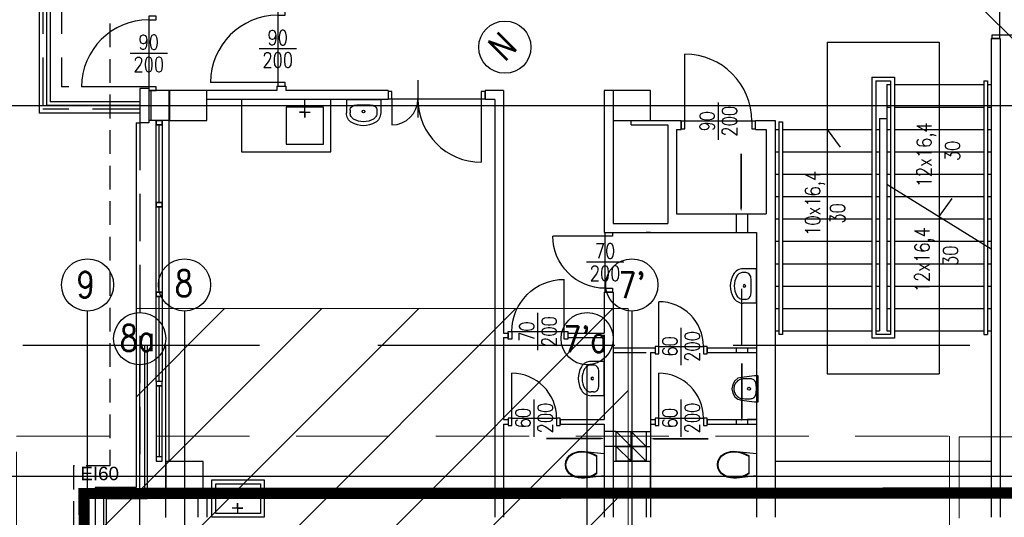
# Model space of a CAD drawing. Header units: centimetres. Extents: x -228435 to 111511, y -89367 to 428125.
# Tile 139 of 216: x -72750 to -59545, y 102300 to 108972. Entities that reach past the tile are written whole.
import ezdxf
from ezdxf.enums import TextEntityAlignment as Align

# ---------------------------------------------------------------- set-up
doc = ezdxf.new("R2010")
doc.units = ezdxf.units.CM
doc.header["$LTSCALE"] = 50
for name, pattern in [('Balustrady$0$DASHED', [0.75, 0.5, -0.25]), ('DASHDOT2', [12.7, 6.35, -3.175, 0, -3.175]), ('DIVIDE', [31.75, 12.7, -6.35, 0, -6.35, 0, -6.35]), ('HIDDEN', [9.525, 6.35, -3.175])]:
    doc.linetypes.add(name, pattern=pattern)
doc.layers.get('0').update_dxf_attribs({"color": 8})
for name, color, linetype in [('ARCH_ETAPOWANIE', 8, 'DIVIDE'), ('ARCH_INFO_ETYK_DRZWI_IST', 8, 'Continuous'), ('ARCH_INFO_ODPORNOŚĆ OGNIOWA', 8, 'Continuous'), ('ARCH_INFO_OPISY_IST', 8, 'Continuous'), ('ARCH_INFO_OSIE_IST', 8, 'DASHDOT2'), ('ARCH_INFO_OSIE_OPISY_IST', 8, 'Continuous'), ('ARCH_INFO_SCHODY_IST', 8, 'Continuous'), ('ARCH_MUROWANE_IST', 8, 'Continuous'), ('ARCH_NIEWIDOK_IST', 8, 'HIDDEN'), ('ARCH_OTWORY_WENTYLACJA_IST', 8, 'Continuous'), ('ARCH_SCHODY_IST', 8, 'Continuous'), ('ARCH_WIDOK_IST', 8, 'Continuous'), ('ARCH_WYPOSAŻENIE_SANITARNE_IST', 8, 'Continuous'), ('ARCH_ŚLUSARKA_DRZWI_IST', 8, 'Continuous'), ('ARCH_ŚLUSARKA_OKNA_IST', 8, 'Continuous'), ('ARCH_ŻELBET_IST', 8, 'Continuous'), ('Osie rzutów$0$ARCH_INFO_OSIE_OPISY_IST', 8, 'Continuous')]:
    doc.layers.add(name, color=color, linetype=linetype)
doc.layers.add('ARCH_WIDOK', color=8, linetype='Continuous', lineweight=13)
doc.styles.add('Arial', font='ARIAL.TTF')
doc.styles.add('ROMANS-250-CM', font='romans.shx', dxfattribs={"width": 0.8, "height": 50})
doc.styles.add('ROMANS-50-CM', font='romans.shx', dxfattribs={"width": 0.8, "height": 10})

# ---------------------------------------------------------------- blocks, each defined once
blk = doc.blocks.new('DRZWI60')
at = {"color": 0}
blk.add_line((-30, 0), (-30, 60), dxfattribs=at)
at = {"color": 0, "lineweight": -3}
for p, q in [((0, -25), (0, 25)), ((-30, 0), (30, 0))]:
    blk.add_line(p, q, dxfattribs=at)
for points in [[(-35, -10), (-30, -10), (-30, 0), (-35, 0)], [(30, -10), (35, -10), (35, 0), (30, 0)]]:
    blk.add_lwpolyline(points, close=True, dxfattribs=at)
blk.add_arc((-30, 0), 60, 0, 90, dxfattribs=at)
blk = doc.blocks.new('kibel wiszący')
at = {"ltscale": 0.3}
for p, q in [((-15, 43), (-16.6, 39)), ((-14.2, 42.6), (-15.8, 38.8)), ((-12.3, 46.8), (-15, 43)), ((-11.8, 46.2), (-14.2, 42.6)), ((-8.8, 49.7), (-12.3, 46.8)), ((-8.4, 49), (-11.8, 46.2)), ((-4.6, 51.6), (-8.8, 49.7)), ((-4.4, 50.8), (-8.4, 49)), ((0, 52.2), (-4.6, 51.6)), ((0, 51.4), (-4.4, 50.8)), ((4.6, 51.6), (0, 52.2)), ((4.4, 50.8), (0, 51.4)), ((8.4, 49), (4.4, 50.8)), ((8.8, 49.7), (4.6, 51.6)), ((11.8, 46.2), (8.4, 49)), ((12.3, 46.8), (8.8, 49.7)), ((14.2, 42.6), (11.8, 46.2)), ((15, 43), (12.3, 46.8)), ((15.8, 38.8), (14.2, 42.6)), ((16.6, 39), (15, 43)), ((-17.6, 34.9), (-18.1, 30.7)), ((-18.1, 30.7), (-17.9, 26.5)), ((-17.9, 26.5), (-17.2, 22.2)), ((-17.9, 26.5), (-15.1, 0)), ((-16.6, 39), (-17.6, 34.9)), ((-16.8, 34.8), (-17.3, 30.7)), ((-17.3, 30.7), (-17.1, 26.6)), ((-17.1, 26.6), (-16.4, 22.3)), ((-15.8, 38.8), (-16.8, 34.8)), ((15.1, 0), (17.9, 26.5)), ((16.8, 34.8), (15.8, 38.8)), ((16.4, 22.3), (17.1, 26.6)), ((17.6, 34.9), (16.6, 39)), ((17.3, 30.7), (16.8, 34.8)), ((17.1, 26.6), (17.3, 30.7)), ((17.2, 22.2), (17.9, 26.5)), ((18.1, 30.7), (17.6, 34.9)), ((17.9, 26.5), (18.1, 30.7)), ((-17.2, 22.2), (-16, 18.1)), ((-16.4, 22.3), (-15.1, 18.1)), ((-16, 18.1), (-14.3, 14.1)), ((-15.1, 18.1), (-13.4, 14.1)), ((-14.3, 14.1), (-12.2, 10.3)), ((-13.4, 14.1), (-11.3, 10.3)), ((11.3, 10.3), (13.4, 14.1)), ((12.2, 10.3), (14.3, 14.1)), ((13.4, 14.1), (15.2, 18.1)), ((14.3, 14.1), (16, 18.1)), ((15.2, 18.1), (16.4, 22.3)), ((16, 18.1), (17.2, 22.2)), ((-12.2, 10.3), (12.2, 10.3))]:
    blk.add_line(p, q, dxfattribs=at)
at = {"ltscale": 3}
blk.add_line((-15.1, 0), (15.1, 0), dxfattribs=at)
blk = doc.blocks.new('umywalka')
at = {"ltscale": 0.3}
for p, q in [((0, -23), (0, 23)), ((0, 23), (17.8, 23)), ((14.3, 18), (17.8, 18)), ((7.2, -9.1), (7.2, 9.1)), ((7.2, 9.1), (7.2, 9.1)), ((0, -23), (17.8, -23)), ((14.3, -18), (17.8, -18))]:
    blk.add_line(p, q, dxfattribs=at)
for points in [[(7.2, 9.1), (7.3, 10.8), (7.7, 12.5), (8.4, 14), (9.3, 15.4), (10.3, 16.5), (11.5, 17.3), (12.9, 17.8), (14.3, 18)], [(17.8, 23), (19.8, 22.9), (21.7, 22.5), (23.6, 21.9), (25.4, 21), (27, 20), (28.4, 18.7), (29.7, 17.3), (30.8, 15.7)], [(17.8, 18), (19.1, 17.9), (20.3, 17.7), (21.5, 17.3), (22.6, 16.7), (23.7, 16.1), (24.6, 15.3), (25.4, 14.4), (26.1, 13.3)], [(26.1, 13.3), (27.7, 10.2), (28.8, 6.9), (29.5, 3.5), (29.7, 0), (29.5, -3.5), (28.8, -6.9), (27.7, -10.2), (26.1, -13.3)], [(30.8, 15.7), (32.6, 12), (33.9, 8.1), (34.7, 4.1), (35, 0), (34.7, -4.1), (33.9, -8.1), (32.6, -12), (30.8, -15.7)], [(14.3, -18), (12.9, -17.8), (11.5, -17.3), (10.3, -16.5), (9.3, -15.4), (8.4, -14), (7.7, -12.5), (7.3, -10.8), (7.2, -9.1)], [(26.1, -13.3), (25.4, -14.4), (24.6, -15.3), (23.7, -16.1), (22.6, -16.7), (21.5, -17.3), (20.3, -17.7), (19.1, -17.9), (17.8, -18)], [(30.8, -15.7), (29.7, -17.3), (28.4, -18.7), (27, -20), (25.4, -21), (23.6, -21.9), (21.7, -22.5), (19.8, -22.9), (17.8, -23)]]:
    blk.add_lwpolyline(points, dxfattribs=at)
blk.add_circle((16.1, 0), 1.75, dxfattribs=at)
blk = doc.blocks.new('KLM_Poziom_0$0$M_BATH_TOIL_3D URINAL - BOWL_P')
at = {"color": 0, "linetype": 'ByBlock', "lineweight": -2}
blk.add_lwpolyline([(0, -17.5), (5, -17.5), (22.4, -15.2), (27.1, -14.1), (31.3, -10.8), (34, -5.9), (35, 0), (34, 5.9), (31.3, 10.8), (27.1, 14.1), (22.4, 15.2), (5, 17.5), (0, 17.5)], close=True, dxfattribs=at)
blk.add_lwpolyline([(21.8, -13.1, 0.041948), (24, -12.5, 0.055141), (26.3, -11.3, 0.048624), (28.5, -9.5, 0.049619), (30.2, -7.5, 0.049556), (31.5, -5.2, 0.049867), (32.2, -2.6, 0.049959), (32.5, 0, 0.049959), (32.2, 2.6, 0.049867), (31.5, 5.2, 0.049556), (30.2, 7.5, 0.049619), (28.5, 9.5, 0.048624), (26.3, 11.3, 0.055141), (24, 12.5, 0.041948), (21.8, 13.1, 0.011975), (13.8, 13.5, 0.042106), (10, 13.4, 0.066431), (7.8, 12.9, 0.050995), (5.8, 11.9, 0.080215), (4.8, 11, 0.019094), (4.2, 10.2, 0.027547), (3.9, 9.6, 0.030792), (3.4, 8.7, 0.020957), (2.9, 7.2, 0.047941), (2.5, 4.8, 0.023967), (2.2, 0, 0.023967), (2.5, -4.8, 0.047941), (2.9, -7.2, 0.020957), (3.4, -8.7, 0.030792), (3.9, -9.6, 0.027547), (4.2, -10.2, 0.019094), (4.8, -11, 0.080215), (5.8, -11.9, 0.050995), (7.8, -12.9, 0.066431), (10, -13.4, 0.042106), (13.8, -13.5, 0.011975)], format="xyb", close=True, dxfattribs=at)
blk.add_circle((12.1, 0), 2, dxfattribs=at)
blk = doc.blocks.new('DRZWI70')
blk.add_line((-35, 0), (-35, 70))
at = {"lineweight": -3}
for p, q in [((0, -25), (0, 25)), ((35, 0), (-35, 0))]:
    blk.add_line(p, q, dxfattribs=at)
for points in [[(-40, -10), (-35, -10), (-35, 0), (-40, 0)], [(35, -10), (40, -10), (40, 0), (35, 0)]]:
    blk.add_lwpolyline(points, close=True, dxfattribs=at)
blk.add_arc((-35, 0), 70, 0, 90, dxfattribs=at)
blk = doc.blocks.new('DRZWI90')
blk.add_line((-45, 0), (-45, 90))
at = {"lineweight": -3}
for p, q in [((0, -25), (0, 25)), ((45, 0), (-45, 0))]:
    blk.add_line(p, q, dxfattribs=at)
for points in [[(-50, -10), (-45, -10), (-45, 0), (-50, 0)], [(45, -10), (50, -10), (50, 0), (45, 0)]]:
    blk.add_lwpolyline(points, close=True, dxfattribs=at)
blk.add_arc((-45, 0), 90, 0, 90, dxfattribs=at)
blk = doc.blocks.new('Osie rzutów')
at = {"layer": 'ARCH_INFO_OSIE_IST', "ltscale": 10}
for p, q in [((9351.6, 19222.2), (5514.5, 15385)), ((9775.9, 18797.9), (6114.5, 15136.5)), ((5124.7, 16417.5), (6407.4, 15134.7)), ((4436, 15282.1), (6438, 15282.1)), ((4930, 12255), (4930, 15006.6)), ((5060, 15006.6), (5060, 14319.7)), ((5660, 15006.6), (5660, 14319.7)), ((5000, 12255), (5000, 14934.6)), ((5600, 12255), (5600, 14934.6)), ((4323.7, 14785), (7599.1, 14785))]:
    blk.add_line(p, q, dxfattribs=at)
at = {"layer": 'ARCH_INFO_OSIE_OPISY_IST'}
for centre in [(5489.7, 15360.3), (4930, 15041.6), (5060, 15041.6), (5660, 15041.6), (5000, 14969.6), (5000, 14969.6), (5600, 14969.6)]:
    blk.add_circle(centre, 35, dxfattribs=at)
at = {"layer": 'ARCH_INFO_OSIE_OPISY_IST', "style": 'ROMANS-250-CM', "width": 0.8}
blk.add_text('N', height=35, rotation=45, dxfattribs=at).set_placement((5489.3, 15340.2))
for s, p in [('9', (4915.4, 15024.5)), ('8a', (4973.4, 14952.9)), ("7'a", (5568.1, 14951.3))]:
    blk.add_text(s, height=35, dxfattribs=at).set_placement(p)
for s, p in [('8', (5059.2, 15043.8)), ("7'", (5660, 15041.2))]:
    blk.add_text(s, height=35, dxfattribs=at).set_placement(p, align=Align.MIDDLE_CENTER)

msp = doc.modelspace()

# ---------------------------------------------------------------- hatches: boundary and pattern name
at = {"layer": 'ARCH_WIDOK'}
h = msp.add_hatch(dxfattribs=at)
h.set_pattern_fill('ANSI31', color=256, scale=290, style=0)
h.set_pattern_definition([(45, (-121140, -45000), (-651.0686, 651.0686), [])])
h.paths.add_polyline_path([(-71740, 89100), (-71740, 102700), (-71190, 102700), (-71190, 105100), (-64590, 105100), (-64590, 89100)])

# ---------------------------------------------------------------- linework, layer by layer
at = {"linetype": 'Balustrady$0$DASHED', "lineweight": 20, "ltscale": 50, "elevation": -5670}
for points in [[(-72793.23015, 103386.995), (-60279.68964, 103386.995), (-60279.68964, 88803.4603), (-72793.23015, 88803.4603)], [(-60148.44509, 103381.54967), (-52512.19391, 103381.54967), (-52512.19391, 76041.09133), (-60148.44509, 76041.09133)]]:
    msp.add_lwpolyline(points, close=True, dxfattribs=at)
at = {"layer": 'ARCH_ETAPOWANIE', "ltscale": 10, "const_width": 150, "elevation": 630}
msp.add_lwpolyline([(-32748.04041, 102637.86797), (-71890, 102620.1903), (-71740, 89900), (-59190, 89900), (-59190, 71200), (-71590, 71200), (-71590, 58800), (-65060, 58800), (-65060, 57540), (-63050, 57540), (-63050, -5675.91583)], dxfattribs=at)
at = {"layer": 'ARCH_INFO_OPISY_IST', "elevation": 630}
for points in [[(-63074.8351, 107178.04782, 20, 20, 0), (-63074.8351, 106707.31648, 150, 0, 0), (-63074.8351, 106402.08122, 0, 0, 0)], [(-63067.82283, 105367.57325, 20, 20, 0), (-63067.82283, 104896.84191, 150, 0, 0), (-63067.82283, 104591.60664, 0, 0, 0)], [(-63065.36088, 104363.48252, 20, 20, 0), (-63065.36088, 103892.75118, 150, 0, 0), (-63065.36088, 103587.51592, 0, 0, 0)], [(-65685.56868, 103357.30158, 20, 20, 0), (-65214.83734, 103357.30158, 150, 0, 0), (-64909.60208, 103357.30158, 0, 0, 0)], [(-63513.63547, 103353.53797, 20, 20, 0), (-63984.36682, 103353.53797, 150, 0, 0), (-64289.60208, 103353.53797, 0, 0, 0)]]:
    msp.add_lwpolyline(points, format="xyseb", dxfattribs=at)
at = {"layer": 'ARCH_INFO_SCHODY_IST'}
for p, q in [((-61919.60208, 108671.70333, 630), (-61919.60208, 104223.06491, 630)), ((-61919.60208, 108671.70333, 630), (-60419.60208, 108671.70333, 630)), ((-60419.60208, 108671.70333, 630), (-60419.60208, 104223.06491, 630)), ((-61919.60208, 107500.96067, 630), (-61745.60139, 107261.7287, 630)), ((-60419.60208, 106334.52983, 630), (-60245.60139, 106573.7618, 630)), ((-61919.60208, 104223.06491, 630), (-60419.60208, 104223.06491, 630))]:
    msp.add_line(p, q, dxfattribs=at)
at = {"layer": 'ARCH_MUROWANE_IST', "ltscale": 4}
for p, q in [((-59719.60208, 108720.96067, 630), (-59599.60208, 108720.96067, 630)), ((-59719.60208, 108720.96067, 630), (-59719.60208, 102300.96067, 630)), ((-59599.60208, 108720.96067, 630), (-59599.60208, 102300.96067, 630)), ((-71019.60208, 108050.96067, 630), (-71139.60208, 108050.96067, 630)), ((-71139.60208, 108050.96067, 630), (-71139.60208, 107590.96067, 630)), ((-71019.60208, 108050.96067, 630), (-71019.60208, 107590.96067, 630)), ((-69299.60208, 108080.96067, 630), (-69179.60208, 108080.96067, 630)), ((-69299.60208, 108080.96067, 630), (-69299.60208, 108020.96067, 630)), ((-69179.60208, 108080.96067, 630), (-69179.60208, 108020.96067, 630)), ((-70739.20415, 108020.96067, 630), (-71019.60208, 108020.96067, 630)), ((-70989.60208, 108020.96067, 630), (-70989.60208, 107620.96067, 630)), ((-70749.60208, 108020.96067, 630), (-70749.60208, 107620.96067, 630)), ((-69299.60208, 108020.96067, 630), (-70239.20415, 108020.96067, 630)), ((-67809.60208, 107900.96067, 630), (-70239.20415, 107900.96067, 630)), ((-67809.60208, 108020.96067, 630), (-69179.60208, 108020.96067, 630)), ((-67809.60208, 108020.96067, 630), (-67809.60208, 107900.96067, 630)), ((-66259.60208, 108020.96067, 630), (-66509.60208, 108020.96067, 630)), ((-66509.60208, 108020.96067, 630), (-66509.60208, 107900.96067, 630)), ((-66379.60208, 107900.96067, 630), (-66509.60208, 107900.96067, 630)), ((-66379.60208, 107900.96067, 630), (-66379.60208, 102300.96067, 630)), ((-66259.60208, 108020.96067, 630), (-66259.60208, 104770.96067, 630)), ((-64909.60208, 108020.96067, 630), (-64909.60208, 106120.96067, 630)), ((-64789.60208, 108020.96067, 630), (-64909.60208, 108020.96067, 630)), ((-71019.60208, 107590.96067, 630), (-71139.60208, 107590.96067, 630)), ((-70739.20415, 107620.96067, 630), (-71019.60208, 107620.96067, 630)), ((-64789.60208, 107620.96067, 630), (-64789.60208, 106240.96067, 630)), ((-64549.60208, 107620.96067, 630), (-63879.60208, 107620.96067, 630)), ((-64549.60208, 107560.96067, 630), (-64549.60208, 107620.96067, 630)), ((-64549.60208, 107560.96067, 630), (-64059.60208, 107560.96067, 630)), ((-64059.60208, 107560.96067, 630), (-64059.60208, 106240.96067, 630)), ((-63939.60208, 107500.96067, 630), (-63939.60208, 106370.96067, 630)), ((-63939.60208, 107500.96067, 630), (-63879.60208, 107500.96067, 630)), ((-63879.60208, 107500.96067, 630), (-63879.60208, 107620.96067, 630)), ((-62879.60208, 107500.96067, 630), (-62879.60208, 107620.96067, 630)), ((-62879.60208, 107620.96067, 630), (-62619.60208, 107620.96067, 630)), ((-62879.60208, 107500.96067, 630), (-62739.60208, 107500.96067, 630)), ((-62739.60208, 107500.96067, 630), (-62739.60208, 106370.96067, 630)), ((-62619.60208, 107620.96067, 630), (-62619.60208, 102300.96067, 630)), ((-63939.60208, 106370.96067, 630), (-62739.60208, 106370.96067, 630)), ((-63139.60208, 106370.96067, 630), (-63139.60208, 106120.96067, 630)), ((-62989.60208, 106370.96067, 630), (-62989.60208, 106120.96067, 630)), ((-64789.60208, 106240.96067, 630), (-64059.60208, 106240.96067, 630)), ((-64909.60208, 106120.96067, 630), (-62869.60208, 106120.96067, 630)), ((-64289.60208, 106120.96067, 630), (-64349.60208, 106120.96067, 630)), ((-62869.60208, 106120.96067, 630), (-62869.60208, 102300.96067, 630)), ((-64909.60208, 105320.96067, 630), (-64789.60208, 105320.96067, 630)), ((-64909.60208, 105320.96067, 630), (-64909.60208, 104770.96067, 630)), ((-64789.60208, 105320.96067, 630), (-64789.60208, 102300.96067, 630)), ((-66259.60208, 104770.96067, 630), (-66199.60208, 104770.96067, 630)), ((-66259.60208, 104770.96067, 630), (-66199.60208, 104770.96067, 630)), ((-66259.60208, 104770.96067, 630), (-66199.60208, 104770.96067, 630)), ((-66199.60208, 104770.96067, 630), (-66199.60208, 104710.96067, 630)), ((-65399.60208, 104770.96067, 630), (-65399.60208, 104710.96067, 630)), ((-65399.60208, 104770.96067, 630), (-64909.60208, 104770.96067, 630)), ((-62519.60208, 104800.96067, 630), (-62519.60208, 104750.96067, 630)), ((-66259.60208, 104710.96067, 630), (-66199.60208, 104710.96067, 630)), ((-66259.60208, 104710.96067, 630), (-66199.60208, 104710.96067, 630)), ((-66259.60208, 104710.96067, 630), (-66259.60208, 103610.96067, 630)), ((-65399.60208, 104710.96067, 630), (-64909.60208, 104710.96067, 630)), ((-64909.60208, 104710.96067, 630), (-64909.60208, 103610.96067, 630)), ((-64789.60208, 104570.96067, 630), (-64229.60208, 104570.96067, 630)), ((-64789.60208, 104510.96067, 630), (-64349.60208, 104510.96067, 630)), ((-64289.60208, 104510.96067, 630), (-64229.60208, 104510.96067, 630)), ((-64289.60208, 104510.96067, 630), (-64289.60208, 102300.96067, 630)), ((-64289.60208, 104510.96067, 630), (-64229.60208, 104510.96067, 630)), ((-64229.60208, 104570.96067, 630), (-64229.60208, 104510.96067, 630)), ((-63529.60208, 104570.96067, 630), (-63529.60208, 104510.96067, 630)), ((-63529.60208, 104570.96067, 630), (-62869.60208, 104570.96067, 630)), ((-63529.60208, 104510.96067, 630), (-62869.60208, 104510.96067, 630)), ((-63139.60208, 104570.96067, 630), (-63139.60208, 104510.96067, 630)), ((-62989.60208, 104570.96067, 630), (-62989.60208, 104510.96067, 630)), ((-66259.60208, 103610.96067, 630), (-66199.60208, 103610.96067, 630)), ((-66259.60208, 103610.96067, 630), (-66199.60208, 103610.96067, 630)), ((-66259.60208, 103550.96067, 630), (-66199.60208, 103550.96067, 630)), ((-66259.60208, 103550.96067, 630), (-66259.60208, 102300.96067, 630)), ((-66199.60208, 103610.96067, 630), (-66199.60208, 103550.96067, 630)), ((-65499.60208, 103610.96067, 630), (-65499.60208, 103550.96067, 630)), ((-65499.60208, 103610.96067, 630), (-64909.60208, 103610.96067, 630)), ((-65499.60208, 103550.96067, 630), (-64909.60208, 103550.96067, 630)), ((-64909.60208, 103550.96067, 630), (-64909.60208, 102300.96067, 630)), ((-64289.60208, 103610.96067, 630), (-64229.60208, 103610.96067, 630)), ((-64289.60208, 103610.96067, 630), (-64229.60208, 103610.96067, 630)), ((-64289.60208, 103550.96067, 630), (-64229.60208, 103550.96067, 630)), ((-64229.60208, 103610.96067, 630), (-64229.60208, 103550.96067, 630)), ((-63529.60208, 103610.96067, 630), (-63529.60208, 103550.96067, 630)), ((-63529.60208, 103610.96067, 630), (-62869.60208, 103610.96067, 630)), ((-63529.60208, 103550.96067, 630), (-62869.60208, 103550.96067, 630)), ((-63139.60208, 103610.96067, 630), (-63139.60208, 103550.96067, 630)), ((-62869.60208, 103610.96067, 630), (-62989.60208, 103610.96067, 630)), ((-62989.60208, 103610.96067, 630), (-62989.60208, 103550.96067, 630)), ((-64749.60208, 103450.96067, 630), (-64909.60208, 103450.96067, 630)), ((-64349.60208, 103450.96067, 630), (-64289.60208, 103450.96067, 630)), ((-64749.60208, 103250.96067, 630), (-64909.60208, 103250.96067, 630)), ((-64349.60208, 103250.96067, 630), (-64289.60208, 103250.96067, 630)), ((-62619.60208, 103050.96067, 630), (-59719.60208, 103050.96067, 630)), ((-70359.20415, 102650.96067, 630), (-70359.20415, 102300.96067, 630)), ((-70239.20415, 102650.96067, 630), (-70239.20415, 102300.96067, 630)), ((-64349.60208, 102650.96067, 630), (-64349.60208, 102300.96067, 630)), ((-62619.60208, 102650.96067, 630), (-59719.60208, 102650.96067, 630))]:
    msp.add_line(p, q, dxfattribs=at)
at = {"layer": 'ARCH_MUROWANE_IST', "ltscale": 4, "elevation": 630}
for points in [[(-71190, 104606.27874), (-71190, 102700), (-71740, 102700), (-71740, 101410), (-71620, 101410), (-71620, 102580), (-71070, 102580), (-71070, 104606.27874)], [(-71040, 104606.27874), (-71040, 102550), (-71590, 102550), (-71590, 101410), (-71340, 101410), (-71340, 101900)], [(-70790, 102300), (-70790, 104606.27874)]]:
    msp.add_lwpolyline(points, dxfattribs=at)
at = {"layer": 'ARCH_NIEWIDOK_IST'}
for p, q in [((-71539.60208, 113205.73698, 630), (-71539.60208, 102990.96067, 630)), ((-72029.60208, 102990.96067, 630), (-72029.60208, 101900.96067, 630)), ((-71539.60208, 102990.96067, 630), (-72029.60208, 102990.96067, 630))]:
    msp.add_line(p, q, dxfattribs=at)
at = {"layer": 'ARCH_NIEWIDOK_IST', "ltscale": 2}
for p, q in [((-72439.60208, 111320.96067, 630), (-72439.60208, 107770.96067, 630)), ((-72189.60208, 111320.96067, 630), (-72189.60208, 108070.96067, 630)), ((-71139.60208, 108070.96067, 630), (-72189.60208, 108070.96067, 630)), ((-71139.60208, 107770.96067, 630), (-72439.60208, 107770.96067, 630)), ((-71139.60208, 107590.96067, 630), (-71139.60208, 103080.96067, 630))]:
    msp.add_line(p, q, dxfattribs=at)
at = {"layer": 'ARCH_NIEWIDOK_IST', "ltscale": 10}
msp.add_line((-72707.45716, 104606.27874, 630), (-38890.92242, 104606.27874, 630), dxfattribs=at)
at = {"layer": 'ARCH_OTWORY_WENTYLACJA_IST'}
for p, q in [((-64349.60208, 103050.96067, 630), (-64749.60208, 103450.96067, 630)), ((-64349.60208, 103250.96067, 630), (-64549.60208, 103450.96067, 630)), ((-64549.60208, 103050.96067, 630), (-64749.60208, 103250.96067, 630))]:
    msp.add_line(p, q, dxfattribs=at)
at = {"layer": 'ARCH_OTWORY_WENTYLACJA_IST', "elevation": 630}
for points in [[(-64749.60208, 103450.96067), (-64549.60208, 103450.96067), (-64549.60208, 103250.96067), (-64749.60208, 103250.96067)], [(-64549.60208, 103450.96067), (-64349.60208, 103450.96067), (-64349.60208, 103250.96067), (-64549.60208, 103250.96067)], [(-64749.60208, 103250.96067), (-64549.60208, 103250.96067), (-64549.60208, 103050.96067), (-64749.60208, 103050.96067)], [(-64549.60208, 103250.96067), (-64349.60208, 103250.96067), (-64349.60208, 103050.96067), (-64549.60208, 103050.96067)]]:
    msp.add_lwpolyline(points, close=True, dxfattribs=at)
at = {"layer": 'ARCH_SCHODY_IST'}
for p, q in [((-61319.60208, 108200.96067, 630), (-61319.60208, 104700.96067, 630)), ((-61319.60208, 108200.96067, 630), (-61019.60208, 108200.96067, 630)), ((-61019.60208, 108200.96067, 630), (-61019.60208, 104700.96067, 630)), ((-61269.60208, 108150.96067, 630), (-61269.60208, 104750.96067, 630)), ((-61269.60208, 108150.96067, 630), (-61069.60208, 108150.96067, 630)), ((-61119.60208, 108100.96067, 630), (-61119.60208, 104800.96067, 630)), ((-61119.60208, 108100.96067, 630), (-61069.60208, 108100.96067, 630)), ((-61069.60208, 108150.96067, 630), (-61069.60208, 104750.96067, 630)), ((-61019.60208, 108100.96067, 630), (-59819.60208, 108100.96067, 630)), ((-59819.60208, 108150.96067, 630), (-59819.60208, 104750.96067, 630)), ((-59819.60208, 108150.96067, 630), (-59769.60208, 108150.96067, 630)), ((-59769.60208, 108150.96067, 630), (-59769.60208, 104750.96067, 630)), ((-59769.60208, 108100.96067, 630), (-59719.60208, 108100.96067, 630)), ((-61119.60208, 107800.96067, 630), (-61069.60208, 107800.96067, 630)), ((-61019.60208, 107800.96067, 630), (-59819.60208, 107800.96067, 630)), ((-59769.60208, 107800.96067, 630), (-59719.60208, 107800.96067, 630)), ((-61219.60208, 107648.70255, 630), (-61219.60208, 104800.96067, 630)), ((-61219.60208, 107648.70255, 630), (-61119.60208, 107648.70255, 630)), ((-62619.60208, 107500.96067, 630), (-62569.60208, 107500.96067, 630)), ((-62569.60208, 107600.96067, 630), (-62569.60208, 104750.96067, 630)), ((-62569.60208, 107600.96067, 630), (-62519.60208, 107600.96067, 630)), ((-62519.60208, 107600.96067, 630), (-62519.60208, 104750.96067, 630)), ((-62519.60208, 107500.96067, 630), (-61319.60208, 107500.96067, 630)), ((-61269.60208, 107500.96067, 630), (-61219.60208, 107500.96067, 630)), ((-61119.60208, 107500.96067, 630), (-61069.60208, 107500.96067, 630)), ((-61019.60208, 107500.96067, 630), (-59819.60208, 107500.96067, 630)), ((-59769.60208, 107500.96067, 630), (-59719.60208, 107500.96067, 630)), ((-62619.60208, 107200.96067, 630), (-62569.60208, 107200.96067, 630)), ((-62519.60208, 107200.96067, 630), (-61319.60208, 107200.96067, 630)), ((-61269.60208, 107200.96067, 630), (-61219.60208, 107200.96067, 630)), ((-61119.60208, 107200.96067, 630), (-61069.60208, 107200.96067, 630)), ((-61019.60208, 107200.96067, 630), (-59819.60208, 107200.96067, 630)), ((-59769.60208, 107200.96067, 630), (-59719.60208, 107200.96067, 630)), ((-62619.60208, 106900.96067, 630), (-62569.60208, 106900.96067, 630)), ((-62519.60208, 106900.96067, 630), (-61319.60208, 106900.96067, 630)), ((-61269.60208, 106900.96067, 630), (-61219.60208, 106900.96067, 630)), ((-61119.60208, 106900.96067, 630), (-61069.60208, 106900.96067, 630)), ((-61019.60208, 106900.96067, 630), (-59819.60208, 106900.96067, 630)), ((-59769.60208, 106900.96067, 630), (-59719.60208, 106900.96067, 630)), ((-61119.60208, 106768.61144, 630), (-59719.60208, 105900.44822, 630)), ((-62619.60208, 106600.96067, 630), (-62569.60208, 106600.96067, 630)), ((-62519.60208, 106600.96067, 630), (-61319.60208, 106600.96067, 630)), ((-61269.60208, 106600.96067, 630), (-61219.60208, 106600.96067, 630)), ((-61119.60208, 106600.96067, 630), (-61069.60208, 106600.96067, 630)), ((-61019.60208, 106600.96067, 630), (-59819.60208, 106600.96067, 630)), ((-59769.60208, 106600.96067, 630), (-59719.60208, 106600.96067, 630)), ((-62619.60208, 106300.96067, 630), (-62569.60208, 106300.96067, 630)), ((-62519.60208, 106300.96067, 630), (-61319.60208, 106300.96067, 630)), ((-61269.60208, 106300.96067, 630), (-61219.60208, 106300.96067, 630)), ((-61119.60208, 106300.96067, 630), (-61069.60208, 106300.96067, 630)), ((-61019.60208, 106300.96067, 630), (-59819.60208, 106300.96067, 630)), ((-59769.60208, 106300.96067, 630), (-59719.60208, 106300.96067, 630)), ((-62619.60208, 106000.96067, 630), (-62569.60208, 106000.96067, 630)), ((-62519.60208, 106000.96067, 630), (-61319.60208, 106000.96067, 630)), ((-61269.60208, 106000.96067, 630), (-61219.60208, 106000.96067, 630)), ((-61119.60208, 106000.96067, 630), (-61069.60208, 106000.96067, 630)), ((-61019.60208, 106000.96067, 630), (-59819.60208, 106000.96067, 630)), ((-59769.60208, 106000.96067, 630), (-59719.60208, 106000.96067, 630)), ((-62619.60208, 105700.96067, 630), (-62569.60208, 105700.96067, 630)), ((-62519.60208, 105700.96067, 630), (-61319.60208, 105700.96067, 630)), ((-61269.60208, 105700.96067, 630), (-61219.60208, 105700.96067, 630)), ((-61119.60208, 105700.96067, 630), (-61069.60208, 105700.96067, 630)), ((-61019.60208, 105700.96067, 630), (-59819.60208, 105700.96067, 630)), ((-59769.60208, 105700.96067, 630), (-59719.60208, 105700.96067, 630)), ((-62619.60208, 105400.96067, 630), (-62569.60208, 105400.96067, 630)), ((-62519.60208, 105400.96067, 630), (-61319.60208, 105400.96067, 630)), ((-61269.60208, 105400.96067, 630), (-61219.60208, 105400.96067, 630)), ((-61119.60208, 105400.96067, 630), (-61069.60208, 105400.96067, 630)), ((-61019.60208, 105400.96067, 630), (-59819.60208, 105400.96067, 630)), ((-59769.60208, 105400.96067, 630), (-59719.60208, 105400.96067, 630)), ((-62619.60208, 105100.96067, 630), (-62569.60208, 105100.96067, 630)), ((-62519.60208, 105100.96067, 630), (-61319.60208, 105100.96067, 630)), ((-61269.60208, 105100.96067, 630), (-61219.60208, 105100.96067, 630)), ((-61119.60208, 105100.96067, 630), (-61069.60208, 105100.96067, 630)), ((-61019.60208, 105100.96067, 630), (-59819.60208, 105100.96067, 630)), ((-59769.60208, 105100.96067, 630), (-59719.60208, 105100.96067, 630)), ((-62619.60208, 104800.96067, 630), (-62569.60208, 104800.96067, 630)), ((-62519.60208, 104750.96067, 630), (-62569.60208, 104750.96067, 630)), ((-62519.60208, 104800.96067, 630), (-61319.60208, 104800.96067, 630)), ((-61269.60208, 104800.96067, 630), (-61219.60208, 104800.96067, 630)), ((-61069.60208, 104750.96067, 630), (-61269.60208, 104750.96067, 630)), ((-61119.60208, 104800.96067, 630), (-61069.60208, 104800.96067, 630)), ((-61019.60208, 104800.96067, 630), (-59819.60208, 104800.96067, 630)), ((-59819.60208, 104750.96067, 630), (-59769.60208, 104750.96067, 630)), ((-59769.60208, 104800.96067, 630), (-59719.60208, 104800.96067, 630)), ((-61019.60208, 104700.96067, 630), (-61319.60208, 104700.96067, 630))]:
    msp.add_line(p, q, dxfattribs=at)
at = {"layer": 'ARCH_WIDOK', "elevation": 630}
msp.add_lwpolyline([(-71740, 89100), (-71740, 102700), (-71190, 102700), (-71190, 105100), (-64590, 105100), (-64590, 89100)], close=True, dxfattribs=at)
at = {"layer": 'ARCH_WIDOK_IST'}
for p, q in [((-72489.60208, 111320.96067, 630), (-72489.60208, 107720.96067, 630)), ((-72389.60208, 111320.96067, 630), (-72389.60208, 107820.96067, 630)), ((-72339.60208, 111320.96067, 630), (-72339.60208, 107870.96067, 630)), ((-71139.60208, 107820.96067, 630), (-72389.60208, 107820.96067, 630)), ((-71139.60208, 107870.96067, 630), (-72339.60208, 107870.96067, 630)), ((-71139.60208, 107720.96067, 630), (-72489.60208, 107720.96067, 630)), ((-71189.60208, 107590.96067, 630), (-71189.60208, 103080.96067, 630)), ((-71189.60208, 107590.96067, 630), (-71139.60208, 107590.96067, 630)), ((-70749.60208, 107620.96067, 630), (-70749.60208, 103050.96067, 630))]:
    msp.add_line(p, q, dxfattribs=at)
at = {"layer": 'ARCH_WYPOSAŻENIE_SANITARNE_IST'}
for p, q in [((-68926.86921, 107659.75789, 630), (-68926.86921, 107900.96067, 630)), ((-69176.86921, 107800.96067, 630), (-69176.86921, 107300.96067, 630)), ((-68676.86921, 107800.96067, 630), (-69176.86921, 107800.96067, 630)), ((-68676.86921, 107300.96067, 630), (-68676.86921, 107800.96067, 630)), ((-68926.86921, 107730.35928, 630), (-68997.4706, 107730.35928, 630)), ((-68997.4706, 107730.35928, 630), (-68856.26782, 107730.35928, 630)), ((-68926.86921, 107730.35928, 630), (-68926.86921, 107659.75789, 630)), ((-69176.86921, 107300.96067, 630), (-68676.86921, 107300.96067, 630)), ((-69828.45202, 102421.04492, 630), (-69828.45202, 102491.64631, 630)), ((-69828.45202, 102491.64631, 630), (-69828.45202, 102350.44353, 630)), ((-69757.85063, 102421.04492, 630), (-69899.05341, 102421.04492, 630)), ((-69828.45202, 102421.04492, 630), (-69757.85063, 102421.04492, 630))]:
    msp.add_line(p, q, dxfattribs=at)
at = {"layer": 'ARCH_WYPOSAŻENIE_SANITARNE_IST', "elevation": 630}
for points in [[(-69776.86921, 107200.96067), (-68576.86921, 107200.96067), (-68576.86921, 107900.96067), (-69776.86921, 107900.96067)], [(-70171.39994, 102800.96067), (-69471.39994, 102800.96067), (-69471.39994, 102300.96067), (-70171.39994, 102300.96067)], [(-70121.39994, 102750.96067), (-69521.39994, 102750.96067), (-69521.39994, 102350.96067), (-70121.39994, 102350.96067)]]:
    msp.add_lwpolyline(points, close=True, dxfattribs=at)
at = {"layer": 'ARCH_ŚLUSARKA_DRZWI_IST'}
for p, q in [((-67409.60208, 108160.96067, 630), (-67409.60208, 107660.96067, 630)), ((-67759.60208, 107910.96067, 630), (-66559.60208, 107910.96067, 630)), ((-67759.60208, 107910.96067, 630), (-67759.60208, 107560.96067, 630)), ((-66559.60208, 107910.96067, 630), (-66559.60208, 107060.96067, 630))]:
    msp.add_line(p, q, dxfattribs=at)
at = {"layer": 'ARCH_ŚLUSARKA_DRZWI_IST', "elevation": 630}
for points in [[(-67759.60208, 108010.96067), (-67809.60208, 108010.96067), (-67809.60208, 107910.96067), (-67759.60208, 107910.96067)], [(-66509.60208, 108010.96067), (-66559.60208, 108010.96067), (-66559.60208, 107910.96067), (-66509.60208, 107910.96067)]]:
    msp.add_lwpolyline(points, close=True, dxfattribs=at)
at = {"layer": 'ARCH_ŚLUSARKA_DRZWI_IST'}
for centre, radius, start, end in [((-67759.60208, 107910.96067, 630), 350, 270, 0), ((-66559.60208, 107910.96067, 630), 850, 180, 270)]:
    msp.add_arc(centre, radius, start, end, dxfattribs=at)
at = {"layer": 'ARCH_ŚLUSARKA_OKNA_IST'}
for p, q in [((-70879.40312, 106520.96067, 630), (-70879.40312, 107560.96067, 630)), ((-70879.40312, 105320.96067, 630), (-70879.40312, 106460.96067, 630)), ((-70879.40312, 104120.96067, 630), (-70879.40312, 105260.96067, 630)), ((-70879.40312, 104060.96067, 630), (-70879.40312, 103110.96067, 630)), ((-70879.40312, 104060.96067, 630), (-70879.40312, 103110.96067, 630))]:
    msp.add_line(p, q, dxfattribs=at)
at = {"layer": 'ARCH_ŚLUSARKA_OKNA_IST', "elevation": 630}
for points in [[(-70919.40312, 107620.96067), (-70919.40312, 107560.96067), (-70839.40312, 107560.96067), (-70839.40312, 107620.96067)], [(-70919.40312, 107560.96067), (-70919.40312, 107620.96067), (-70839.40312, 107620.96067), (-70839.40312, 107560.96067)], [(-70919.40312, 107620.96067), (-70919.40312, 107560.96067), (-70839.40312, 107560.96067), (-70839.40312, 107620.96067)], [(-70919.40312, 107620.96067), (-70919.40312, 107560.96067), (-70839.40312, 107560.96067), (-70839.40312, 107620.96067)], [(-70919.40312, 107560.96067), (-70919.40312, 107620.96067), (-70839.40312, 107620.96067), (-70839.40312, 107560.96067)], [(-70919.40312, 107620.96067), (-70919.40312, 107560.96067), (-70839.40312, 107560.96067), (-70839.40312, 107620.96067)], [(-70919.40312, 106520.96067), (-70919.40312, 107560.96067), (-70839.40312, 107560.96067), (-70839.40312, 106520.96067)], [(-70919.40312, 106520.96067), (-70919.40312, 106460.96067), (-70839.40312, 106460.96067), (-70839.40312, 106520.96067)], [(-70919.40312, 106520.96067), (-70919.40312, 106460.96067), (-70839.40312, 106460.96067), (-70839.40312, 106520.96067)], [(-70919.40312, 106520.96067), (-70919.40312, 106460.96067), (-70839.40312, 106460.96067), (-70839.40312, 106520.96067)], [(-70919.40312, 106460.96067), (-70919.40312, 106520.96067), (-70839.40312, 106520.96067), (-70839.40312, 106460.96067)], [(-70919.40312, 105320.96067), (-70919.40312, 106460.96067), (-70839.40312, 106460.96067), (-70839.40312, 105320.96067)], [(-70919.40312, 105260.96067), (-70919.40312, 105320.96067), (-70839.40312, 105320.96067), (-70839.40312, 105260.96067)], [(-70919.40312, 105320.96067), (-70919.40312, 105260.96067), (-70839.40312, 105260.96067), (-70839.40312, 105320.96067)], [(-70919.40312, 104120.96067), (-70919.40312, 105260.96067), (-70839.40312, 105260.96067), (-70839.40312, 104120.96067)], [(-70919.40312, 104120.96067), (-70919.40312, 104060.96067), (-70839.40312, 104060.96067), (-70839.40312, 104120.96067)], [(-70919.40312, 104120.96067), (-70919.40312, 104060.96067), (-70839.40312, 104060.96067), (-70839.40312, 104120.96067)], [(-70919.40312, 104060.96067), (-70919.40312, 103050.96067), (-70839.40312, 103050.96067), (-70839.40312, 104060.96067)], [(-70919.40312, 104060.96067), (-70919.40312, 103050.96067), (-70839.40312, 103050.96067), (-70839.40312, 104060.96067)], [(-70919.40312, 103110.96067), (-70919.40312, 103050.96067), (-70839.40312, 103050.96067), (-70839.40312, 103110.96067)]]:
    msp.add_lwpolyline(points, close=True, dxfattribs=at)
at = {"layer": 'ARCH_ŻELBET_IST', "elevation": 630}
for points in [[(-70239.20415, 107620.96067), (-70239.20415, 108020.96067), (-70739.20415, 108020.96067), (-70739.20415, 107620.96067)], [(-64289.60208, 107620.96067), (-64289.60208, 108020.96067), (-64789.60208, 108020.96067), (-64789.60208, 107620.96067)]]:
    msp.add_lwpolyline(points, close=True, dxfattribs=at)
at = {"layer": 'ARCH_ŻELBET_IST', "ltscale": 4, "elevation": 630}
for points in [[(-70790, 102650), (-70290, 102650), (-70290, 103050), (-70790, 103050)], [(-64790, 102650), (-64290, 102650), (-64290, 103050), (-64790, 103050)]]:
    msp.add_lwpolyline(points, close=True, dxfattribs=at)

# ---------------------------------------------------------------- block references
at = {"layer": 'ARCH_WYPOSAŻENIE_SANITARNE_IST', "yscale": 10, "zscale": 10}
for name, p, xscale, rotation in [('umywalka', (-68138.64431, 107900.96067, 630), 10, 270), ('KLM_Poziom_0$0$M_BATH_TOIL_3D URINAL - BOWL_P', (-62847.29094, 104023.69857, 630), 10, 180), ('kibel wiszący', (-64909.60208, 103005.44608, 630), -10, 90), ('kibel wiszący', (-62869.60208, 103005.44608, 630), -10, 90)]:
    msp.add_blockref(name, p, dxfattribs=dict(at, xscale=xscale, rotation=rotation))
at = {"layer": 'ARCH_WYPOSAŻENIE_SANITARNE_IST', "xscale": -10, "yscale": 10, "zscale": 10}
for p in [(-62869.60208, 105401.98376, 630), (-64909.60208, 104160.96067, 630)]:
    msp.add_blockref('umywalka', p, dxfattribs=at)
at = {"layer": 'ARCH_ŚLUSARKA_DRZWI_IST', "yscale": 10, "zscale": 10}
for name, p, xscale, rotation in [('DRZWI90', (-59609.60208, 109220.96067, 630), -10, 270), ('DRZWI90', (-69289.60208, 108580.96067, 630), 10, 90), ('DRZWI90', (-71019.60208, 108520.96067, 630), 10, 90), ('DRZWI70', (-64899.60208, 105720.96067, 630), -10, 90)]:
    msp.add_blockref(name, p, dxfattribs=dict(at, xscale=xscale, rotation=rotation))
for name, p, xscale in [('DRZWI90', (-63379.60208, 107610.96067, 630), 10), ('DRZWI70', (-65799.60208, 104790.96067, 630), -10), ('DRZWI60', (-63879.60208, 104590.96067, 630), 10), ('DRZWI60', (-65849.60208, 103630.96067, 630), 10), ('DRZWI60', (-63879.60208, 103630.96067, 630), 10)]:
    msp.add_blockref(name, p, dxfattribs=dict(at, xscale=xscale))
at = {"layer": 'Osie rzutów$0$ARCH_INFO_OSIE_OPISY_IST', "xscale": 10, "yscale": 10, "zscale": 10}
msp.add_blockref('Osie rzutów', (-121140, -45000, 630), dxfattribs=at)

# ---------------------------------------------------------------- texts
at = {"layer": 'ARCH_INFO_ETYK_DRZWI_IST', "char_height": 200, "width": 100, "attachment_point": 5, "line_spacing_factor": 0.9, "style": 'ROMANS-50-CM'}
for s, insert in [('90\\P200', (-69289.60208, 108580.96067, 630)), ('90\\P200', (-71019.60208, 108520.96067, 630)), ('70\\P200', (-64899.60208, 105720.96067, 630))]:
    msp.add_mtext(s, dxfattribs=dict(at, insert=insert))
at = {"layer": 'ARCH_INFO_ETYK_DRZWI_IST', "char_height": 200, "width": 100, "attachment_point": 5, "rotation": 90, "line_spacing_factor": 0.9, "style": 'ROMANS-50-CM'}
for s, insert in [('90\\P200', (-63379.60208, 107610.96067, 630)), ('70\\P200', (-65799.60208, 104790.96067, 630)), ('60\\P200', (-63879.60208, 104590.96067, 630)), ('60\\P200', (-65849.60208, 103630.96067, 630)), ('60\\P200', (-63879.60208, 103630.96067, 630))]:
    msp.add_mtext(s, dxfattribs=dict(at, insert=insert))
at = {"layer": 'ARCH_INFO_ODPORNOŚĆ OGNIOWA', "insert": (-71677.07928, 103036.62501, 630), "char_height": 180, "width": 533.3252474, "attachment_point": 5, "style": 'Arial'}
msp.add_mtext('\\PEI60', dxfattribs=at)
at = {"layer": 'ARCH_INFO_SCHODY_IST', "style": 'ROMANS-50-CM', "width": 0.8}
for s, p in [('12x16,4', (-60520.06376, 106725.13614, 630)), ('30', (-60139.32935, 107076.10701, 630)), ('10x16,4', (-62014.29219, 106074.32663, 630)), ('30', (-61680.95886, 106237.32588, 630)), ('12x16,4', (-60547.56098, 105318.97146, 630)), ('30', (-60166.82657, 105669.94233, 630))]:
    msp.add_text(s, height=200, rotation=90, dxfattribs=at).set_placement(p)

doc.saveas('drawing.dxf')
